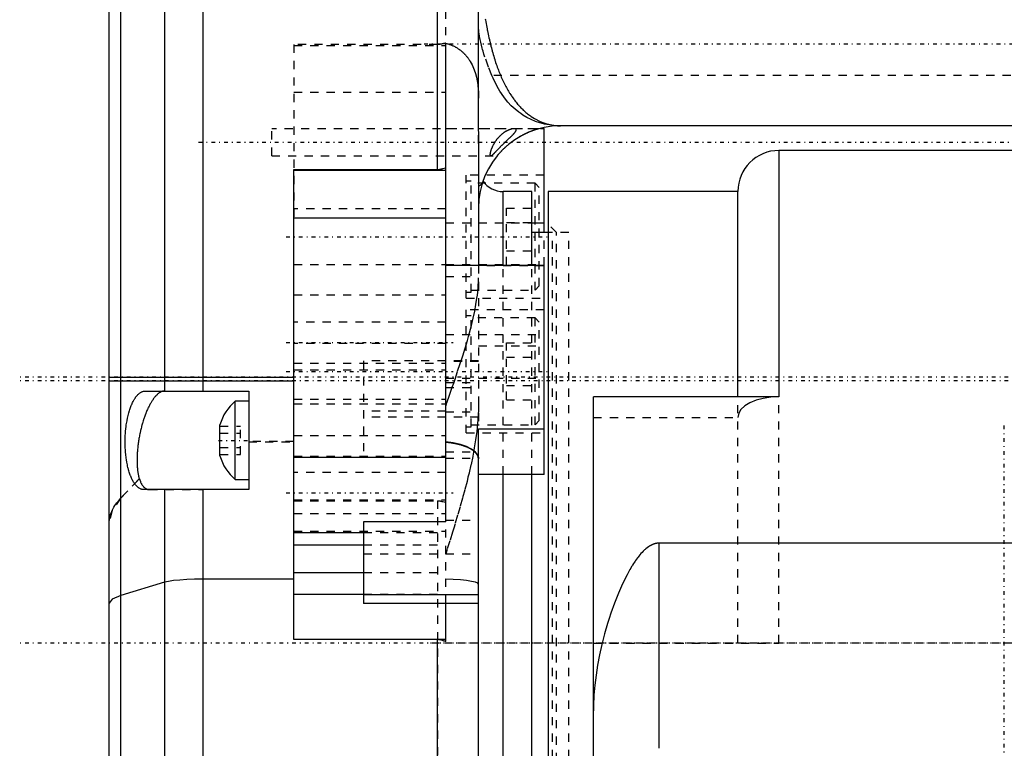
# Model space of a CAD drawing. Extents: x -128 to 128, y -5 to 816.
# Tile 8 of 24: x -120 to 0, y 317 to 406. Entities that reach past the tile are written whole.
import ezdxf

# ---------------------------------------------------------------- set-up
doc = ezdxf.new("R2010")
doc.units = 0
doc.linetypes.add('CENTER', pattern=[1.5, 0.45, -0.5, 0.05, -0.5])
doc.linetypes.add('DASHED', pattern=[2, 1, -1])
for name, color, linetype in [('AM_0', 7, 'CONTINUOUS'), ('AM_3', 7, 'DASHED'), ('AM_7', 7, 'CENTER')]:
    doc.layers.add(name, color=color, linetype=linetype)

msp = doc.modelspace()

# ---------------------------------------------------------------- linework, layer by layer
at = {"layer": 'AM_0', "color": 7, "linetype": 'CONTINUOUS'}
for p, q in [((-107.57, 282.48), (-107.57, 680.02)), ((-109, 289.9), (-109, 672.6)), ((-69, 387.68), (-69, 488.5)), ((-102.24, 446), (-102.24, 360.7)), ((-97.6, 446), (-97.6, 360.7)), ((-64.05, 429.7), (-64, 376.02)), ((-68, 344.77), (-68, 403.05)), ((-56.45, 392.69), (-56, 392.69)), ((-56, 380), (-56, 392.69)), ((58.5, 393), (-54, 393)), ((22.5, 390), (-27.4, 390)), ((-27.4, 390), (-27.4, 360)), ((-86.5, 330.46), (-86.5, 387.68)), ((-86.5, 387.68), (-69, 387.68)), ((-86.5, 387.59), (-68, 387.59)), ((-57.5, 385), (-61, 385)), ((-61, 376.04), (-61, 385)), ((-57.5, 376.04), (-57.5, 385)), ((-32.4, 385), (-55.5, 385)), ((-55.5, 385), (-55.5, 282.07)), ((-32.4, 360), (-32.4, 385)), ((-86.5, 381.79), (-68, 381.79)), ((-57.5, 381.18), (-56, 381.18)), ((-55.5, 380), (-57.5, 380)), ((-68, 376.02), (-56, 376.02)), ((-56, 350.55), (-56, 376.02)), ((-109, 362.4), (-86.5, 362.4)), ((-109, 361.93), (-86.5, 361.93)), ((-104.6, 360.7), (-92, 360.7)), ((-92, 360.7), (-92, 348.7)), ((-50, 230.33), (-50, 360)), ((-27.4, 360), (-50, 360)), ((-92, 359.45), (-93.65, 359.45)), ((-93.65, 349.95), (-93.65, 359.45)), ((-95.5, 352.82), (-95.5, 356.58)), ((-64, 356.11), (-56, 356.11)), ((-64, 260), (-64, 356.11)), ((-86.5, 352.64), (-68, 352.64)), ((-56, 350.55), (-64, 350.55)), ((-61, 275), (-61, 350.56)), ((-57.5, 281.44), (-57.5, 350.56)), ((-93.65, 349.95), (-92, 349.95)), ((-92, 348.7), (-104.77, 348.7)), ((-102.24, 348.7), (-102.24, 269.67)), ((-97.6, 348.7), (-97.6, 266.5)), ((-78, 344.77), (-78, 334.85)), ((-68, 344.77), (-78, 344.77)), ((-86.5, 343.49), (-78, 343.49)), ((-86.5, 341.97), (-78, 341.97)), ((-42, 317.2), (-42, 342.17)), ((42, 342.17), (-42, 342.17)), ((-86.5, 338.62), (-78, 338.62)), ((-102.24, 337.42), (-107.57, 335.79)), ((-86.5, 337.8), (-97.6, 337.8)), ((-86.5, 335.98), (-78, 335.98)), ((-64, 335.89), (-78, 335.89)), ((-64, 334.85), (-78, 334.85)), ((-68, 330.2), (-68, 334.85)), ((-86.5, 330.49), (-68, 330.49)), ((-69, 330.46), (-86.5, 330.46)), ((-69, 286.98), (-69, 330.46))]:
    msp.add_line(p, q, dxfattribs=at)
for points in [[(-97.6, 337.8), (-98.59, 337.79), (-99.53, 337.75), (-100.4, 337.69), (-101.16, 337.62), (-101.79, 337.52), (-102.24, 337.42)], [(-107.57, 335.79), (-108.64, 335.35), (-109, 334.89)]]:
    msp.add_lwpolyline(points, dxfattribs=at)
for points in [[(-63.17, 406.01, 0), (-63.15, 405.89, 0), (-63.11, 405.67, 0), (-63.07, 405.45, 0), (-63.03, 405.23, 0), (-62.99, 405.01, 0), (-62.95, 404.8, 0), (-62.93, 404.69, 0), (-62.91, 404.58, 0), (-62.87, 404.37, 0), (-62.82, 404.15, 0), (-62.78, 403.94, 0), (-62.73, 403.73, 0), (-62.68, 403.52, 0), (-62.66, 403.41, 0), (-62.63, 403.31, 0), (-62.59, 403.1, 0), (-62.53, 402.89, 0), (-62.51, 402.79, 0), (-62.48, 402.69, 0), (-62.43, 402.48, 0), (-62.38, 402.28, 0), (-62.35, 402.18, 0), (-62.32, 402.08, 0), (-62.27, 401.88, 0), (-62.21, 401.68, 0), (-62.15, 401.48, 0), (-62.09, 401.29, 0), (-62.03, 401.09, 0), (-62, 401, 0), (-61.97, 400.9, 0), (-61.91, 400.71, 0), (-61.84, 400.52, 0), (-61.78, 400.34, 0), (-61.71, 400.16, 0), (-61.64, 399.97, 0), (-61.61, 399.88, 0), (-61.58, 399.79, 0), (-61.51, 399.62, 0), (-61.44, 399.44, 0), (-61.37, 399.27, 0), (-61.29, 399.1, 0), (-61.22, 398.93, 0), (-61.18, 398.84, 0), (-61.15, 398.76, 0), (-61.07, 398.6, 0), (-60.99, 398.43, 0), (-60.92, 398.27, 0), (-60.84, 398.11, 0), (-60.76, 397.96, 0), (-60.72, 397.88, 0), (-60.68, 397.8, 0), (-60.59, 397.65, 0), (-60.51, 397.5, 0), (-60.43, 397.35, 0), (-60.34, 397.21, 0), (-60.25, 397.06, 0), (-60.21, 396.99, 0), (-60.17, 396.92, 0), (-60.08, 396.79, 0), (-59.99, 396.65, 0), (-59.94, 396.58, 0), (-59.9, 396.52, 0), (-59.81, 396.39, 0), (-59.71, 396.26, 0), (-59.67, 396.19, 0), (-59.62, 396.13, 0), (-59.53, 396.01, 0), (-59.43, 395.89, 0), (-59.34, 395.77, 0), (-59.24, 395.65, 0), (-59.14, 395.54, 0), (-59.09, 395.48, 0), (-59.04, 395.43, 0), (-58.94, 395.32, 0), (-58.84, 395.21, 0), (-58.74, 395.11, 0), (-58.64, 395.01, 0), (-58.54, 394.91, 0), (-58.48, 394.86, 0), (-58.43, 394.82, 0), (-58.33, 394.72, 0), (-58.22, 394.63, 0), (-58.12, 394.54, 0), (-58.01, 394.46, 0), (-57.9, 394.37, 0), (-57.85, 394.33, 0), (-57.79, 394.29, 0), (-57.68, 394.21, 0), (-57.57, 394.14, 0), (-57.18, 393.89, 0), (-56.5, 393.54, 0), (-56.15, 393.39, 0), (-55.8, 393.27, 0), (-55.08, 393.1, 0), (-54.36, 393.01, 0), (-54, 393, 0)], [(-68, 403.05, 0), (-67.96, 403.04, 0), (-67.87, 403.02, 0), (-67.79, 402.99, 0), (-67.74, 402.98, 0), (-67.7, 402.97, 0), (-67.62, 402.94, 0), (-67.53, 402.92, 0), (-67.45, 402.89, 0), (-67.37, 402.86, 0), (-67.29, 402.83, 0), (-67.25, 402.81, 0), (-67.21, 402.79, 0), (-67.13, 402.76, 0), (-67.05, 402.72, 0), (-66.98, 402.69, 0), (-66.9, 402.65, 0), (-66.83, 402.61, 0), (-66.79, 402.59, 0), (-66.75, 402.57, 0), (-66.68, 402.53, 0), (-66.61, 402.48, 0), (-66.57, 402.46, 0), (-66.54, 402.44, 0), (-66.47, 402.39, 0), (-66.4, 402.35, 0), (-66.37, 402.33, 0), (-66.34, 402.3, 0), (-66.27, 402.25, 0), (-66.21, 402.21, 0), (-66.14, 402.16, 0), (-66.08, 402.11, 0), (-66.02, 402.06, 0), (-65.99, 402.03, 0), (-65.97, 402, 0), (-65.91, 401.95, 0), (-65.85, 401.9, 0), (-65.8, 401.85, 0), (-65.75, 401.8, 0), (-65.69, 401.74, 0), (-65.67, 401.71, 0), (-65.64, 401.69, 0), (-65.59, 401.63, 0), (-65.54, 401.58, 0), (-65.5, 401.52, 0), (-65.45, 401.46, 0), (-65.4, 401.4, 0), (-65.38, 401.37, 0), (-65.36, 401.35, 0), (-65.31, 401.29, 0), (-65.27, 401.23, 0), (-65.22, 401.17, 0), (-65.18, 401.1, 0), (-65.14, 401.04, 0), (-65.12, 401.01, 0), (-65.1, 400.98, 0), (-65.06, 400.92, 0), (-65.02, 400.85, 0), (-64.89, 400.63, 0), (-64.79, 400.43, 0), (-64.69, 400.22, 0), (-64.52, 399.8, 0), (-64.38, 399.36, 0), (-64.26, 398.92, 0), (-64.17, 398.46, 0), (-64.1, 398, 0), (-64.07, 397.77, 0), (-64.05, 397.53, 0), (-64.02, 397.07, 0), (-64, 396.61, 0), (-64, 396.38, 0)], [(-69, 387.68, 0), (-68.97, 387.68, 0), (-68.92, 387.68, 0), (-68.86, 387.69, 0), (-68.83, 387.69, 0), (-68.81, 387.7, 0), (-68.75, 387.7, 0), (-68.7, 387.71, 0), (-68.64, 387.73, 0), (-68.59, 387.74, 0), (-68.53, 387.75, 0), (-68.5, 387.76, 0), (-68.48, 387.77, 0), (-68.42, 387.78, 0), (-68.36, 387.79, 0), (-68.17, 387.84, 0), (-68, 387.89, 0)], [(-104.77, 348.7, 0), (-104.8, 348.7, 0), (-104.87, 348.71, 0), (-104.94, 348.71, 0), (-104.97, 348.72, 0), (-105, 348.73, 0), (-105.07, 348.75, 0), (-105.14, 348.77, 0), (-105.2, 348.8, 0), (-105.27, 348.83, 0), (-105.34, 348.87, 0), (-105.37, 348.89, 0), (-105.4, 348.92, 0), (-105.47, 348.96, 0), (-105.53, 349.02, 0), (-105.59, 349.07, 0), (-105.66, 349.14, 0), (-105.72, 349.21, 0), (-105.75, 349.24, 0), (-105.78, 349.28, 0), (-105.84, 349.35, 0), (-105.9, 349.43, 0), (-105.93, 349.48, 0), (-105.96, 349.52, 0), (-106.02, 349.61, 0), (-106.07, 349.7, 0), (-106.1, 349.75, 0), (-106.13, 349.8, 0), (-106.18, 349.9, 0), (-106.23, 350, 0), (-106.28, 350.11, 0), (-106.33, 350.22, 0), (-106.37, 350.34, 0), (-106.4, 350.39, 0), (-106.42, 350.45, 0), (-106.47, 350.58, 0), (-106.51, 350.7, 0), (-106.55, 350.84, 0), (-106.59, 350.97, 0), (-106.63, 351.11, 0), (-106.65, 351.18, 0), (-106.67, 351.26, 0), (-106.71, 351.4, 0), (-106.75, 351.56, 0), (-106.78, 351.71, 0), (-106.81, 351.87, 0), (-106.84, 352.03, 0), (-106.86, 352.11, 0), (-106.87, 352.19, 0), (-106.9, 352.36, 0), (-106.92, 352.53, 0), (-106.94, 352.7, 0), (-106.96, 352.87, 0), (-106.98, 353.05, 0), (-106.99, 353.13, 0), (-107, 353.22, 0), (-107.01, 353.4, 0), (-107.02, 353.57, 0), (-107.03, 353.75, 0), (-107.04, 353.93, 0), (-107.05, 354.1, 0), (-107.05, 354.19, 0), (-107.05, 354.28, 0), (-107.05, 354.45, 0), (-107.05, 354.63, 0), (-107.05, 354.71, 0), (-107.05, 354.8, 0), (-107.04, 354.98, 0), (-107.04, 355.16, 0), (-107.03, 355.25, 0), (-107.03, 355.34, 0), (-107.02, 355.51, 0), (-107, 355.69, 0), (-106.99, 355.87, 0), (-106.97, 356.05, 0), (-106.95, 356.22, 0), (-106.94, 356.31, 0), (-106.93, 356.4, 0), (-106.91, 356.57, 0), (-106.88, 356.75, 0), (-106.85, 356.92, 0), (-106.82, 357.08, 0), (-106.79, 357.25, 0), (-106.78, 357.33, 0), (-106.76, 357.41, 0), (-106.73, 357.57, 0), (-106.69, 357.73, 0), (-106.65, 357.88, 0), (-106.61, 358.03, 0), (-106.57, 358.17, 0), (-106.55, 358.24, 0), (-106.53, 358.31, 0), (-106.48, 358.45, 0), (-106.44, 358.58, 0), (-106.39, 358.71, 0), (-106.35, 358.84, 0), (-106.3, 358.96, 0), (-106.28, 359.02, 0), (-106.25, 359.07, 0), (-106.2, 359.19, 0), (-106.15, 359.3, 0), (-106.09, 359.41, 0), (-106.04, 359.51, 0), (-105.98, 359.61, 0), (-105.95, 359.66, 0), (-105.93, 359.71, 0), (-105.87, 359.8, 0), (-105.81, 359.89, 0), (-105.78, 359.94, 0), (-105.75, 359.98, 0), (-105.68, 360.06, 0), (-105.62, 360.13, 0), (-105.59, 360.17, 0), (-105.56, 360.21, 0), (-105.49, 360.27, 0), (-105.43, 360.33, 0), (-105.36, 360.39, 0), (-105.3, 360.44, 0), (-105.23, 360.49, 0), (-105.2, 360.51, 0), (-105.17, 360.53, 0), (-105.1, 360.57, 0), (-105.03, 360.6, 0), (-104.97, 360.63, 0), (-104.9, 360.65, 0), (-104.83, 360.67, 0), (-104.8, 360.68, 0), (-104.77, 360.69, 0), (-104.7, 360.7, 0), (-104.64, 360.7, 0), (-104.6, 360.7, 0)], [(-42, 342.17, 0), (-42.02, 342.17, 0), (-42.05, 342.17, 0), (-42.08, 342.17, 0), (-42.1, 342.17, 0), (-42.12, 342.17, 0), (-42.15, 342.17, 0), (-42.19, 342.16, 0), (-42.22, 342.16, 0), (-42.26, 342.16, 0), (-42.29, 342.15, 0), (-42.31, 342.15, 0), (-42.32, 342.15, 0), (-42.36, 342.14, 0), (-42.39, 342.13, 0), (-42.43, 342.12, 0), (-42.46, 342.12, 0), (-42.5, 342.11, 0), (-42.51, 342.1, 0), (-42.53, 342.1, 0), (-42.56, 342.09, 0), (-42.6, 342.08, 0), (-42.62, 342.07, 0), (-42.63, 342.07, 0), (-42.67, 342.06, 0), (-42.7, 342.04, 0), (-42.72, 342.04, 0), (-42.73, 342.03, 0), (-42.77, 342.02, 0), (-42.8, 342, 0), (-42.83, 341.99, 0), (-42.87, 341.97, 0), (-42.9, 341.96, 0), (-42.91, 341.95, 0), (-42.93, 341.94, 0), (-42.96, 341.93, 0), (-42.99, 341.91, 0), (-43.03, 341.89, 0), (-43.06, 341.88, 0), (-43.09, 341.86, 0), (-43.1, 341.85, 0), (-43.12, 341.84, 0), (-43.15, 341.82, 0), (-43.18, 341.8, 0), (-43.29, 341.74, 0), (-43.46, 341.61, 0), (-43.61, 341.49, 0), (-43.69, 341.42, 0), (-43.77, 341.35, 0), (-43.92, 341.21, 0), (-44.06, 341.06, 0), (-44.21, 340.91, 0), (-44.35, 340.75, 0), (-44.48, 340.58, 0), (-44.55, 340.49, 0), (-44.61, 340.41, 0), (-44.74, 340.23, 0), (-44.87, 340.06, 0), (-44.93, 339.97, 0), (-44.99, 339.88, 0), (-45.11, 339.69, 0), (-45.23, 339.51, 0), (-45.29, 339.42, 0), (-45.34, 339.33, 0), (-45.45, 339.15, 0), (-45.56, 338.96, 0), (-45.9, 338.34, 0), (-46.45, 337.24, 0), (-46.96, 336.08, 0), (-47.44, 334.88, 0), (-47.88, 333.64, 0), (-48.09, 333.02, 0), (-48.28, 332.39, 0), (-48.65, 331.12, 0), (-48.97, 329.85, 0), (-49.25, 328.58, 0), (-49.49, 327.33, 0), (-49.68, 326.11, 0), (-49.76, 325.51, 0), (-49.83, 324.9, 0), (-49.94, 323.66, 0), (-49.99, 322.41, 0), (-50, 321.78, 0)], [(-68, 330.2, 0), (-68.04, 330.21, 0), (-68.11, 330.23, 0), (-68.18, 330.25, 0), (-68.22, 330.26, 0), (-68.25, 330.27, 0), (-68.32, 330.29, 0), (-68.39, 330.31, 0), (-68.6, 330.37, 0), (-68.79, 330.42, 0), (-68.83, 330.43, 0), (-68.88, 330.44, 0), (-68.89, 330.45, 0), (-68.91, 330.45, 0), (-68.95, 330.46, 0), (-68.97, 330.46, 0), (-68.97, 330.46, 0), (-68.98, 330.46, 0), (-68.98, 330.46, 0), (-68.99, 330.46, 0), (-68.99, 330.46, 0), (-69, 330.46, 0), (-69, 330.46, 0)]]:
    msp.add_polyline3d(points, dxfattribs=at)
for centre, radius, start, end in [((-54, 383), 10, 90, 180), ((-27.4, 385), 5, 90, 180), ((-61, 388), 3, 215.2319, 270), ((-89.96, 355.04), 5.75, 129.8595, 164.4339), ((-89.96, 354.36), 5.75, 195.5661, 230.1405)]:
    msp.add_arc(centre, radius, start, end, dxfattribs=at)
at = {"layer": 'AM_3', "color": 6, "linetype": 'DASHED'}
for p, q in [((-68, 376.02), (-68, 418.19)), ((-86.5, 402.9), (-86.5, 381.79)), ((-69, 402.9), (-86.5, 402.9)), ((-86.5, 402.79), (-68, 402.79)), ((66.86, 399.14), (-62.36, 399.14)), ((-86.5, 397.11), (-68, 397.11)), ((-64, 390.85), (-64, 396.38)), ((-56.62, 392.65), (-89.2, 392.65)), ((-89.2, 389.35), (-89.2, 392.65)), ((-68, 392.69), (-56.45, 392.69)), ((-89.2, 389.35), (-61.73, 389.35)), ((-56, 387), (-65.5, 387)), ((-65.5, 372), (-65.5, 387)), ((-64.9, 386.25), (-65.5, 386.25)), ((-64.9, 372.75), (-64.9, 386.25)), ((-57.1, 386), (-64.9, 386)), ((-63.45, 386.27), (-63.53, 386.03)), ((-56.6, 385.5), (-57.1, 386)), ((-57.1, 373), (-57.1, 386)), ((-56.6, 373.5), (-56.6, 385.5)), ((-68, 382.9), (-86.5, 382.9)), ((-60.6, 382.96), (-56.6, 382.96)), ((-60.6, 376.04), (-60.6, 382.96)), ((-68, 381.18), (-57.5, 381.18)), ((-60.6, 381.23), (-56.6, 381.23)), ((-54.5, 380), (-55.5, 381)), ((-56, 376.02), (-56, 380)), ((-55, 380), (-55.5, 380)), ((-55, 280), (-55, 380)), ((-53, 380), (-54.5, 380)), ((-54.5, 289.63), (-54.5, 380)), ((-53, 280), (-53, 380)), ((-60.6, 377.77), (-56.6, 377.77)), ((-86.5, 376.1), (-68, 376.1)), ((-68, 376.12), (-56, 376.12)), ((-64, 376.02), (-64, 356.11)), ((-56, 375.94), (-64, 375.94)), ((-61, 350.56), (-61, 376.04)), ((-60.6, 376.04), (-56.6, 376.04)), ((-57.5, 350.56), (-57.5, 376.04)), ((-68, 374.64), (-64, 374.64)), ((-57.1, 373), (-56.6, 373.5)), ((-86.5, 372.4), (-68, 372.4)), ((-65.5, 372.75), (-64.9, 372.75)), ((-65.5, 372), (-56, 372)), ((-64.9, 373), (-57.1, 373)), ((-56, 370.6), (-65.5, 370.6)), ((-65.5, 355.6), (-65.5, 370.6)), ((-64.9, 369.85), (-65.5, 369.85)), ((-64.9, 356.35), (-64.9, 369.85)), ((-57.1, 369.6), (-64.9, 369.6)), ((-56.6, 369.1), (-57.1, 369.6)), ((-57.1, 356.6), (-57.1, 369.6)), ((-68, 369.1), (-86.5, 369.1)), ((-56.6, 357.1), (-56.6, 369.1)), ((-68, 367.58), (-56, 367.58)), ((-68, 366.5), (-86.5, 366.5)), ((-64, 366.21), (-56, 366.21)), ((-60.6, 366.56), (-56.6, 366.56)), ((-60.6, 359.64), (-60.6, 366.56)), ((-60.6, 364.83), (-56.6, 364.83)), ((-86.5, 364.1), (-68, 364.1)), ((-64, 364.37), (-78, 364.37)), ((-78, 364.37), (-78, 352.63)), ((-64, 364.31), (-68, 364.31)), ((-86.5, 363.28), (-68, 363.28)), ((-68, 362.27), (-56, 362.27)), ((-68, 361.73), (-64, 361.73)), ((-68, 361.12), (-64, 361.12)), ((-60.6, 361.37), (-56.6, 361.37)), ((-102.26, 360.7), (-97.6, 360.7)), ((-32.4, 330), (-32.4, 360)), ((-27.4, 330), (-27.4, 360)), ((-86.5, 359.7), (-68, 359.7)), ((-86.5, 359.13), (-68, 359.13)), ((-60.6, 359.64), (-56.6, 359.64)), ((-68, 358.27), (-78, 358.27)), ((-64, 357.51), (-78, 357.51)), ((-68, 358.17), (-64, 358.17)), ((-50, 357.5), (-32.4, 357.5)), ((-95.5, 356.43), (-93, 356.43)), ((-93, 352.97), (-93, 356.43)), ((-65.5, 356.35), (-64.9, 356.35)), ((-64.9, 356.6), (-57.1, 356.6)), ((-57.1, 356.6), (-56.6, 357.1)), ((-95.5, 355.57), (-93, 355.57)), ((-86.5, 355.27), (-68, 355.27)), ((-65.5, 355.6), (-56, 355.6)), ((-86.5, 354.54), (-92, 354.54)), ((-92, 354.53), (-86.5, 354.53)), ((-95.5, 353.83), (-93, 353.83)), ((-95.5, 352.97), (-93, 352.97)), ((-86.5, 352.79), (-68, 352.79)), ((-68, 353.29), (-64, 353.29)), ((-68, 352.63), (-78, 352.63)), ((-68, 352.53), (-64, 352.53)), ((-68, 350.8), (-86.5, 350.8)), ((-105.34, 350.01), (-107.57, 347.68)), ((-107.57, 347.66), (-105.32, 350.01)), ((-105.34, 350.01), (-105.32, 350.01)), ((-104.1, 348.7), (-97.6, 348.7)), ((-86.5, 347.47), (-68, 347.47)), ((-86.5, 347.35), (-69, 347.35)), ((-69, 347.35), (-69, 266.05)), ((-86.5, 345.8), (-68, 345.8)), ((-68, 344.96), (-64, 344.96)), ((-68, 334.85), (-68, 344.77)), ((-86.5, 343.65), (-68, 343.65)), ((-78, 343.49), (-68, 343.49)), ((-78, 341.97), (-68, 341.97)), ((-78, 340.87), (-64, 340.87)), ((-78, 338.62), (-68, 338.62)), ((-78, 335.98), (-68, 335.98)), ((-50, 330), (-27.4, 330))]:
    msp.add_line(p, q, dxfattribs=at)
for points in [[(-27.4, 360), (-28.38, 359.95), (-29.31, 359.81), (-30.18, 359.58), (-30.94, 359.27), (-31.56, 358.89), (-32.02, 358.46), (-32.3, 357.99), (-32.4, 357.5)], [(-64, 352.46), (-64.1, 352.87), (-64.38, 353.26), (-64.84, 353.62), (-65.45, 353.93), (-66.21, 354.19), (-67.07, 354.38), (-68, 354.5)], [(-107.57, 347.68), (-108.64, 346.17), (-109, 344.59)], [(-64, 337.19), (-64.1, 337.31), (-64.38, 337.42), (-64.84, 337.53), (-65.45, 337.62), (-66.21, 337.7), (-67.07, 337.75), (-68, 337.79)]]:
    msp.add_lwpolyline(points, dxfattribs=at)
for points in [[(-62.36, 399.14, 0), (-62.77, 400.16, 0), (-63.22, 401.37, 0), (-63.34, 401.74, 0), (-63.45, 402.1, 0), (-63.51, 402.29, 0), (-63.56, 402.47, 0), (-63.65, 402.83, 0), (-63.73, 403.19, 0), (-63.81, 403.53, 0), (-63.87, 403.88, 0), (-63.92, 404.23, 0), (-63.94, 404.41, 0), (-63.96, 404.59, 0), (-63.98, 404.95, 0), (-64, 405.32, 0), (-64, 405.51, 0)], [(-68, 403.06, 0), (-68.04, 403.05, 0), (-68.11, 403.04, 0), (-68.18, 403.02, 0), (-68.21, 403.01, 0), (-68.25, 403.01, 0), (-68.31, 402.99, 0), (-68.38, 402.98, 0), (-68.44, 402.97, 0), (-68.51, 402.96, 0), (-68.57, 402.94, 0), (-68.6, 402.94, 0), (-68.63, 402.93, 0), (-68.68, 402.93, 0), (-68.73, 402.92, 0), (-68.78, 402.91, 0), (-68.83, 402.91, 0), (-68.87, 402.9, 0), (-68.89, 402.9, 0), (-68.91, 402.9, 0), (-68.95, 402.9, 0), (-68.98, 402.9, 0), (-69, 402.9, 0)], [(-54, 393, 0), (-54.28, 393, 0), (-54.85, 393.04, 0), (-55.41, 393.11, 0), (-55.69, 393.16, 0), (-55.96, 393.22, 0), (-56.51, 393.36, 0), (-57.05, 393.54, 0), (-57.58, 393.76, 0), (-58.1, 394.02, 0), (-58.6, 394.31, 0), (-58.84, 394.48, 0), (-59.08, 394.65, 0), (-59.55, 395.03, 0), (-60, 395.44, 0), (-60.43, 395.9, 0), (-60.83, 396.4, 0), (-61.21, 396.94, 0), (-61.39, 397.22, 0), (-61.57, 397.52, 0), (-61.9, 398.13, 0), (-62.21, 398.79, 0), (-62.36, 399.14, 0)], [(-59.68, 392.65, 0), (-59.69, 392.65, 0), (-59.72, 392.65, 0), (-59.75, 392.65, 0), (-59.77, 392.65, 0), (-59.78, 392.64, 0), (-59.81, 392.64, 0), (-59.85, 392.64, 0), (-59.88, 392.63, 0), (-59.92, 392.62, 0), (-59.95, 392.61, 0), (-59.97, 392.61, 0), (-59.99, 392.61, 0), (-60.02, 392.6, 0), (-60.06, 392.59, 0), (-60.1, 392.57, 0), (-60.14, 392.56, 0), (-60.18, 392.55, 0), (-60.2, 392.54, 0), (-60.22, 392.53, 0), (-60.26, 392.52, 0), (-60.3, 392.5, 0), (-60.32, 392.49, 0), (-60.34, 392.48, 0), (-60.39, 392.47, 0), (-60.43, 392.45, 0), (-60.45, 392.44, 0), (-60.47, 392.43, 0), (-60.51, 392.4, 0), (-60.56, 392.38, 0), (-60.6, 392.36, 0), (-60.65, 392.33, 0), (-60.69, 392.31, 0), (-60.71, 392.3, 0), (-60.73, 392.28, 0), (-60.78, 392.25, 0), (-60.82, 392.23, 0), (-60.87, 392.2, 0), (-60.91, 392.17, 0), (-60.95, 392.14, 0), (-60.98, 392.12, 0), (-61, 392.11, 0), (-61.04, 392.07, 0), (-61.08, 392.04, 0), (-61.13, 392.01, 0), (-61.17, 391.97, 0), (-61.21, 391.94, 0), (-61.23, 391.92, 0), (-61.25, 391.9, 0), (-61.29, 391.86, 0), (-61.33, 391.82, 0), (-61.37, 391.79, 0), (-61.41, 391.75, 0), (-61.45, 391.71, 0), (-61.47, 391.69, 0), (-61.49, 391.67, 0), (-61.53, 391.62, 0), (-61.57, 391.58, 0), (-61.61, 391.54, 0), (-61.65, 391.5, 0), (-61.68, 391.45, 0), (-61.7, 391.43, 0), (-61.72, 391.41, 0), (-61.76, 391.36, 0), (-61.79, 391.32, 0), (-61.81, 391.29, 0), (-61.83, 391.27, 0), (-61.86, 391.22, 0), (-61.9, 391.18, 0), (-61.91, 391.15, 0), (-61.93, 391.13, 0), (-61.96, 391.08, 0), (-62, 391.03, 0), (-62.03, 390.98, 0), (-62.06, 390.93, 0), (-62.09, 390.88, 0), (-62.1, 390.86, 0), (-62.12, 390.83, 0), (-62.15, 390.78, 0), (-62.17, 390.73, 0), (-62.2, 390.68, 0), (-62.23, 390.63, 0), (-62.25, 390.58, 0), (-62.27, 390.56, 0), (-62.28, 390.53, 0), (-62.3, 390.48, 0), (-62.32, 390.43, 0), (-62.35, 390.38, 0), (-62.37, 390.33, 0), (-62.39, 390.29, 0), (-62.4, 390.26, 0), (-62.41, 390.24, 0), (-62.43, 390.19, 0), (-62.44, 390.14, 0), (-62.46, 390.1, 0), (-62.48, 390.05, 0), (-62.49, 390.01, 0), (-62.5, 389.98, 0), (-62.51, 389.96, 0), (-62.52, 389.92, 0), (-62.53, 389.88, 0), (-62.54, 389.84, 0), (-62.55, 389.8, 0), (-62.56, 389.76, 0), (-62.57, 389.74, 0), (-62.57, 389.73, 0), (-62.58, 389.69, 0), (-62.58, 389.66, 0), (-62.58, 389.64, 0), (-62.59, 389.63, 0), (-62.59, 389.6, 0), (-62.59, 389.57, 0), (-62.6, 389.55, 0), (-62.6, 389.54, 0), (-62.6, 389.52, 0), (-62.6, 389.49, 0), (-62.6, 389.47, 0), (-62.59, 389.45, 0), (-62.59, 389.43, 0), (-62.59, 389.42, 0), (-62.59, 389.42, 0), (-62.58, 389.4, 0), (-62.58, 389.39, 0), (-62.57, 389.38, 0), (-62.56, 389.37, 0), (-62.55, 389.36, 0), (-62.55, 389.36, 0), (-62.54, 389.36, 0), (-62.53, 389.35, 0), (-62.52, 389.35, 0), (-62.51, 389.35, 0)], [(-62.51, 389.35, 0), (-62.51, 389.35, 0), (-62.5, 389.35, 0), (-62.48, 389.35, 0), (-62.48, 389.36, 0), (-62.47, 389.36, 0), (-62.45, 389.36, 0), (-62.44, 389.37, 0), (-62.42, 389.38, 0), (-62.41, 389.39, 0), (-62.39, 389.4, 0), (-62.38, 389.41, 0), (-62.37, 389.41, 0), (-62.35, 389.43, 0), (-62.33, 389.44, 0), (-62.31, 389.46, 0), (-62.29, 389.47, 0), (-62.27, 389.49, 0), (-62.26, 389.5, 0), (-62.25, 389.51, 0), (-62.23, 389.53, 0), (-62.2, 389.55, 0), (-62.19, 389.57, 0), (-62.18, 389.58, 0), (-62.15, 389.6, 0), (-62.13, 389.62, 0), (-62.11, 389.64, 0), (-62.1, 389.65, 0), (-62.07, 389.68, 0), (-62.05, 389.7, 0), (-62.02, 389.73, 0), (-61.99, 389.76, 0), (-61.96, 389.79, 0), (-61.94, 389.81, 0), (-61.93, 389.83, 0), (-61.9, 389.86, 0), (-61.86, 389.89, 0), (-61.83, 389.92, 0), (-61.8, 389.96, 0), (-61.76, 389.99, 0), (-61.75, 390.01, 0), (-61.73, 390.03, 0), (-61.69, 390.06, 0), (-61.66, 390.1, 0), (-61.62, 390.14, 0), (-61.59, 390.17, 0), (-61.55, 390.21, 0), (-61.53, 390.23, 0), (-61.52, 390.25, 0), (-61.48, 390.29, 0), (-61.44, 390.32, 0), (-61.41, 390.36, 0), (-61.37, 390.4, 0), (-61.33, 390.44, 0), (-61.31, 390.45, 0), (-61.3, 390.47, 0), (-61.26, 390.51, 0), (-61.22, 390.55, 0), (-61.18, 390.59, 0), (-61.14, 390.63, 0), (-61.11, 390.66, 0), (-61.09, 390.68, 0), (-61.07, 390.7, 0), (-61.03, 390.74, 0), (-60.99, 390.78, 0), (-60.97, 390.8, 0), (-60.95, 390.82, 0), (-60.91, 390.85, 0), (-60.88, 390.89, 0), (-60.86, 390.91, 0), (-60.84, 390.93, 0), (-60.8, 390.97, 0), (-60.76, 391, 0), (-60.72, 391.04, 0), (-60.68, 391.08, 0), (-60.64, 391.12, 0), (-60.62, 391.13, 0), (-60.6, 391.15, 0), (-60.57, 391.19, 0), (-60.53, 391.23, 0), (-60.49, 391.26, 0), (-60.45, 391.3, 0), (-60.41, 391.34, 0), (-60.39, 391.36, 0), (-60.37, 391.37, 0), (-60.33, 391.41, 0), (-60.3, 391.45, 0), (-60.26, 391.48, 0), (-60.22, 391.52, 0), (-60.18, 391.55, 0), (-60.16, 391.57, 0), (-60.15, 391.59, 0), (-60.11, 391.62, 0), (-60.07, 391.66, 0), (-60.04, 391.69, 0), (-60, 391.73, 0), (-59.97, 391.76, 0), (-59.95, 391.78, 0), (-59.94, 391.79, 0), (-59.9, 391.82, 0), (-59.87, 391.86, 0), (-59.84, 391.89, 0), (-59.81, 391.92, 0), (-59.78, 391.95, 0), (-59.77, 391.96, 0), (-59.75, 391.98, 0), (-59.72, 392.01, 0), (-59.7, 392.04, 0), (-59.68, 392.05, 0), (-59.67, 392.07, 0), (-59.65, 392.09, 0), (-59.62, 392.12, 0), (-59.61, 392.14, 0), (-59.6, 392.15, 0), (-59.58, 392.18, 0), (-59.56, 392.2, 0), (-59.54, 392.23, 0), (-59.52, 392.26, 0), (-59.5, 392.28, 0), (-59.49, 392.3, 0), (-59.48, 392.31, 0), (-59.47, 392.33, 0), (-59.45, 392.36, 0), (-59.44, 392.38, 0), (-59.43, 392.4, 0), (-59.43, 392.43, 0), (-59.42, 392.44, 0), (-59.42, 392.45, 0), (-59.42, 392.47, 0), (-59.41, 392.49, 0), (-59.41, 392.5, 0)], [(-56.62, 392.65, 0), (-56.62, 392.65, 0), (-56.62, 392.65, 0), (-56.62, 392.65, 0), (-56.62, 392.65, 0), (-56.62, 392.65, 0), (-56.63, 392.65, 0), (-56.63, 392.65, 0), (-56.63, 392.65, 0), (-56.63, 392.65, 0), (-56.63, 392.65, 0), (-56.63, 392.65, 0), (-56.64, 392.65, 0), (-56.64, 392.65, 0), (-56.64, 392.64, 0), (-56.64, 392.64, 0), (-56.65, 392.64, 0), (-56.65, 392.64, 0), (-56.65, 392.64, 0), (-56.66, 392.64, 0), (-56.66, 392.64, 0), (-56.66, 392.64, 0), (-56.67, 392.64, 0), (-56.67, 392.64, 0), (-56.67, 392.64, 0), (-56.68, 392.63, 0), (-56.68, 392.63, 0), (-56.68, 392.63, 0), (-56.69, 392.63, 0), (-56.7, 392.63, 0), (-56.7, 392.63, 0), (-56.71, 392.63, 0), (-56.71, 392.62, 0), (-56.72, 392.62, 0), (-56.72, 392.62, 0), (-56.73, 392.62, 0), (-56.73, 392.62, 0), (-56.74, 392.62, 0), (-56.75, 392.62, 0), (-56.75, 392.61, 0), (-56.76, 392.61, 0), (-56.76, 392.61, 0), (-56.77, 392.61, 0), (-56.77, 392.61, 0), (-56.8, 392.6, 0), (-56.84, 392.59, 0), (-56.89, 392.57, 0), (-56.92, 392.57, 0), (-56.94, 392.56, 0), (-56.99, 392.54, 0), (-57.05, 392.52, 0), (-57.1, 392.51, 0), (-57.16, 392.49, 0), (-57.22, 392.47, 0), (-57.25, 392.46, 0), (-57.28, 392.45, 0), (-57.34, 392.43, 0), (-57.4, 392.41, 0), (-57.42, 392.4, 0), (-57.45, 392.38, 0), (-57.51, 392.36, 0), (-57.57, 392.34, 0), (-57.6, 392.33, 0), (-57.63, 392.32, 0), (-57.68, 392.3, 0), (-57.74, 392.27, 0), (-57.8, 392.25, 0), (-57.86, 392.23, 0), (-57.91, 392.2, 0), (-57.94, 392.19, 0), (-57.97, 392.18, 0), (-58.03, 392.15, 0), (-58.09, 392.12, 0), (-58.15, 392.1, 0), (-58.21, 392.07, 0), (-58.27, 392.04, 0), (-58.31, 392.03, 0), (-58.34, 392.01, 0), (-58.4, 391.98, 0), (-58.46, 391.95, 0), (-58.52, 391.92, 0), (-58.58, 391.89, 0), (-58.64, 391.86, 0), (-58.67, 391.84, 0), (-58.7, 391.82, 0), (-58.77, 391.79, 0), (-58.83, 391.76, 0), (-58.89, 391.72, 0), (-58.95, 391.69, 0), (-59.01, 391.65, 0), (-59.04, 391.64, 0), (-59.07, 391.62, 0), (-59.13, 391.58, 0), (-59.19, 391.55, 0), (-59.25, 391.51, 0), (-59.31, 391.47, 0), (-59.37, 391.43, 0), (-59.4, 391.41, 0), (-59.43, 391.4, 0), (-59.49, 391.36, 0), (-59.55, 391.32, 0), (-59.58, 391.3, 0), (-59.61, 391.28, 0), (-59.66, 391.24, 0), (-59.72, 391.2, 0), (-59.75, 391.18, 0), (-59.78, 391.16, 0), (-59.83, 391.12, 0), (-59.89, 391.08, 0), (-59.94, 391.04, 0), (-60, 391, 0), (-60.05, 390.96, 0), (-60.08, 390.94, 0), (-60.1, 390.92, 0), (-60.16, 390.88, 0), (-60.21, 390.84, 0), (-60.27, 390.79, 0), (-60.32, 390.75, 0), (-60.38, 390.7, 0), (-60.4, 390.68, 0), (-60.43, 390.66, 0), (-60.48, 390.61, 0), (-60.54, 390.57, 0), (-60.59, 390.52, 0), (-60.64, 390.48, 0), (-60.69, 390.43, 0), (-60.72, 390.41, 0), (-60.74, 390.38, 0), (-60.79, 390.34, 0), (-60.84, 390.29, 0), (-60.89, 390.24, 0), (-60.94, 390.2, 0), (-60.99, 390.15, 0), (-61.01, 390.13, 0), (-61.03, 390.11, 0), (-61.08, 390.06, 0), (-61.12, 390.02, 0), (-61.16, 389.98, 0), (-61.21, 389.93, 0), (-61.24, 389.89, 0), (-61.26, 389.87, 0), (-61.28, 389.85, 0), (-61.32, 389.81, 0), (-61.36, 389.77, 0), (-61.37, 389.75, 0), (-61.39, 389.74, 0), (-61.42, 389.7, 0), (-61.46, 389.66, 0), (-61.47, 389.64, 0), (-61.49, 389.63, 0), (-61.52, 389.59, 0), (-61.55, 389.56, 0), (-61.57, 389.53, 0), (-61.6, 389.5, 0), (-61.62, 389.47, 0), (-61.63, 389.46, 0), (-61.64, 389.45, 0), (-61.66, 389.43, 0), (-61.68, 389.41, 0), (-61.69, 389.39, 0), (-61.7, 389.38, 0), (-61.71, 389.37, 0), (-61.71, 389.36, 0), (-61.72, 389.36, 0), (-61.72, 389.35, 0), (-61.72, 389.35, 0), (-61.73, 389.35, 0)], [(-59.41, 392.5, 0), (-59.41, 392.5, 0), (-59.42, 392.52, 0), (-59.42, 392.54, 0), (-59.42, 392.54, 0), (-59.43, 392.55, 0), (-59.43, 392.57, 0), (-59.44, 392.58, 0), (-59.45, 392.59, 0), (-59.47, 392.6, 0), (-59.48, 392.61, 0), (-59.49, 392.61, 0), (-59.5, 392.62, 0), (-59.51, 392.63, 0), (-59.53, 392.63, 0), (-59.55, 392.64, 0), (-59.57, 392.64, 0), (-59.59, 392.64, 0), (-59.6, 392.65, 0), (-59.62, 392.65, 0), (-59.64, 392.65, 0), (-59.66, 392.65, 0), (-59.68, 392.65, 0)], [(-63.53, 386.03, 0), (-63.6, 385.9, 0), (-63.8, 385.74, 0), (-63.97, 385.66, 0), (-64, 385.65, 0)], [(-68, 358.8, 0), (-67.84, 359.27, 0), (-67.52, 360.22, 0), (-67.19, 361.18, 0), (-67.02, 361.66, 0), (-66.86, 362.14, 0), (-66.54, 363.11, 0), (-66.22, 364.06, 0), (-65.92, 365, 0), (-65.63, 365.94, 0), (-65.35, 366.87, 0), (-65.22, 367.33, 0), (-65.09, 367.79, 0), (-64.86, 368.7, 0), (-64.64, 369.59, 0), (-64.46, 370.43, 0), (-64.31, 371.24, 0), (-64.19, 372.02, 0), (-64.14, 372.39, 0), (-64.1, 372.76, 0), (-64.03, 373.47, 0), (-64, 374.14, 0), (-64, 374.47, 0)], [(-102.26, 360.7, 0), (-102.29, 360.7, 0), (-102.34, 360.7, 0), (-102.39, 360.69, 0), (-102.41, 360.69, 0), (-102.44, 360.68, 0), (-102.49, 360.67, 0), (-102.54, 360.65, 0), (-102.59, 360.64, 0), (-102.65, 360.62, 0), (-102.7, 360.59, 0), (-102.72, 360.58, 0), (-102.75, 360.57, 0), (-102.8, 360.54, 0), (-102.85, 360.51, 0), (-102.9, 360.47, 0), (-102.96, 360.43, 0), (-103.01, 360.4, 0), (-103.03, 360.37, 0), (-103.06, 360.35, 0), (-103.11, 360.31, 0), (-103.16, 360.26, 0), (-103.19, 360.24, 0), (-103.21, 360.21, 0), (-103.26, 360.16, 0), (-103.32, 360.11, 0), (-103.34, 360.08, 0), (-103.37, 360.05, 0), (-103.42, 359.99, 0), (-103.47, 359.93, 0), (-103.52, 359.86, 0), (-103.58, 359.79, 0), (-103.63, 359.72, 0), (-103.65, 359.68, 0), (-103.68, 359.64, 0), (-103.73, 359.57, 0), (-103.79, 359.49, 0), (-103.84, 359.4, 0), (-103.89, 359.32, 0), (-103.94, 359.23, 0), (-103.97, 359.19, 0), (-103.99, 359.14, 0), (-104.04, 359.05, 0), (-104.09, 358.95, 0), (-104.14, 358.85, 0), (-104.19, 358.75, 0), (-104.24, 358.65, 0), (-104.27, 358.6, 0), (-104.29, 358.55, 0), (-104.34, 358.44, 0), (-104.39, 358.34, 0), (-104.43, 358.23, 0), (-104.48, 358.11, 0), (-104.53, 358, 0), (-104.55, 357.94, 0), (-104.57, 357.89, 0), (-104.61, 357.77, 0), (-104.66, 357.65, 0), (-104.7, 357.54, 0), (-104.74, 357.42, 0), (-104.78, 357.3, 0), (-104.8, 357.24, 0), (-104.82, 357.18, 0), (-104.86, 357.06, 0), (-104.9, 356.93, 0), (-104.91, 356.87, 0), (-104.93, 356.81, 0), (-104.97, 356.68, 0), (-105, 356.56, 0), (-105.02, 356.49, 0), (-105.04, 356.43, 0), (-105.07, 356.3, 0), (-105.11, 356.16, 0), (-105.14, 356.03, 0), (-105.17, 355.89, 0), (-105.2, 355.76, 0), (-105.22, 355.69, 0), (-105.23, 355.62, 0), (-105.26, 355.48, 0), (-105.29, 355.34, 0), (-105.32, 355.2, 0), (-105.34, 355.05, 0), (-105.37, 354.91, 0), (-105.38, 354.84, 0), (-105.39, 354.77, 0), (-105.41, 354.63, 0), (-105.43, 354.48, 0), (-105.45, 354.34, 0), (-105.47, 354.2, 0), (-105.49, 354.06, 0), (-105.5, 353.98, 0), (-105.51, 353.91, 0), (-105.52, 353.77, 0), (-105.54, 353.63, 0), (-105.55, 353.49, 0), (-105.56, 353.35, 0), (-105.57, 353.21, 0), (-105.57, 353.15, 0), (-105.58, 353.08, 0), (-105.58, 352.94, 0), (-105.59, 352.81, 0), (-105.6, 352.68, 0), (-105.6, 352.55, 0), (-105.6, 352.42, 0), (-105.6, 352.35, 0), (-105.6, 352.29, 0), (-105.6, 352.17, 0), (-105.6, 352.04, 0), (-105.6, 351.98, 0), (-105.6, 351.92, 0), (-105.59, 351.8, 0), (-105.59, 351.67, 0), (-105.58, 351.61, 0), (-105.58, 351.55, 0), (-105.57, 351.43, 0), (-105.56, 351.32, 0), (-105.55, 351.2, 0), (-105.54, 351.08, 0), (-105.53, 350.97, 0), (-105.52, 350.92, 0), (-105.51, 350.86, 0), (-105.5, 350.75, 0), (-105.48, 350.65, 0), (-105.46, 350.54, 0), (-105.44, 350.44, 0), (-105.42, 350.34, 0), (-105.41, 350.29, 0), (-105.4, 350.24, 0), (-105.37, 350.15, 0), (-105.35, 350.06, 0), (-105.34, 350.01, 0)], [(-64, 358.97, 0), (-64, 358.55, 0), (-64.04, 357.67, 0), (-64.11, 356.74, 0), (-64.16, 356.26, 0), (-64.21, 355.77, 0), (-64.35, 354.77, 0), (-64.52, 353.76, 0), (-64.71, 352.75, 0), (-64.92, 351.73, 0), (-65.15, 350.71, 0), (-65.28, 350.2, 0), (-65.4, 349.69, 0), (-65.67, 348.67, 0), (-65.95, 347.64, 0), (-66.24, 346.61, 0), (-66.54, 345.57, 0), (-66.85, 344.54, 0), (-67.01, 344.02, 0), (-67.17, 343.5, 0), (-67.5, 342.46, 0), (-67.83, 341.41, 0), (-68, 340.89, 0)], [(-68, 354.48, 0), (-67.97, 354.48, 0), (-67.9, 354.48, 0), (-67.84, 354.47, 0), (-67.81, 354.47, 0), (-67.78, 354.46, 0), (-67.72, 354.46, 0), (-67.65, 354.45, 0), (-67.59, 354.44, 0), (-67.53, 354.43, 0), (-67.47, 354.43, 0), (-67.44, 354.42, 0), (-67.41, 354.42, 0), (-67.35, 354.41, 0), (-67.29, 354.4, 0), (-67.23, 354.39, 0), (-67.18, 354.38, 0), (-67.12, 354.37, 0), (-67.09, 354.37, 0), (-67.06, 354.36, 0), (-67.01, 354.35, 0), (-66.95, 354.34, 0), (-66.92, 354.34, 0), (-66.9, 354.33, 0), (-66.84, 354.32, 0), (-66.78, 354.31, 0), (-66.76, 354.3, 0), (-66.73, 354.3, 0), (-66.67, 354.29, 0), (-66.61, 354.27, 0), (-66.56, 354.26, 0), (-66.5, 354.25, 0), (-66.45, 354.23, 0), (-66.42, 354.23, 0), (-66.39, 354.22, 0), (-66.34, 354.21, 0), (-66.28, 354.19, 0), (-66.23, 354.18, 0), (-66.17, 354.16, 0), (-66.12, 354.15, 0), (-66.09, 354.14, 0), (-66.07, 354.13, 0), (-66.01, 354.11, 0), (-65.96, 354.1, 0), (-65.91, 354.08, 0), (-65.86, 354.06, 0), (-65.81, 354.05, 0), (-65.79, 354.04, 0), (-65.76, 354.03, 0), (-65.71, 354.01, 0), (-65.67, 354, 0), (-65.62, 353.98, 0), (-65.58, 353.96, 0), (-65.53, 353.94, 0), (-65.51, 353.93, 0), (-65.49, 353.93, 0), (-65.45, 353.91, 0), (-65.4, 353.89, 0), (-65.36, 353.87, 0), (-65.32, 353.85, 0), (-65.28, 353.83, 0), (-65.26, 353.82, 0), (-65.24, 353.81, 0), (-65.19, 353.79, 0), (-65.15, 353.77, 0), (-65.13, 353.76, 0), (-65.11, 353.75, 0), (-65.07, 353.73, 0), (-65.03, 353.71, 0), (-65.01, 353.7, 0), (-64.99, 353.69, 0), (-64.96, 353.67, 0), (-64.92, 353.65, 0), (-64.88, 353.62, 0), (-64.84, 353.6, 0), (-64.81, 353.58, 0), (-64.79, 353.57, 0), (-64.77, 353.56, 0), (-64.74, 353.53, 0), (-64.71, 353.51, 0), (-64.67, 353.49, 0), (-64.64, 353.46, 0), (-64.61, 353.44, 0), (-64.59, 353.43, 0), (-64.58, 353.42, 0), (-64.55, 353.39, 0), (-64.52, 353.37, 0), (-64.49, 353.35, 0), (-64.47, 353.32, 0), (-64.44, 353.3, 0), (-64.43, 353.29, 0), (-64.42, 353.28, 0), (-64.39, 353.25, 0), (-64.37, 353.23, 0), (-64.35, 353.21, 0), (-64.33, 353.18, 0), (-64.3, 353.16, 0), (-64.29, 353.15, 0), (-64.28, 353.13, 0), (-64.26, 353.11, 0), (-64.24, 353.08, 0), (-64.22, 353.06, 0), (-64.2, 353.03, 0), (-64.19, 353.01, 0), (-64.18, 352.99, 0), (-64.17, 352.98, 0), (-64.15, 352.96, 0), (-64.14, 352.93, 0), (-64.13, 352.92, 0), (-64.12, 352.9, 0), (-64.11, 352.88, 0), (-64.1, 352.85, 0), (-64.09, 352.84, 0), (-64.08, 352.82, 0), (-64.07, 352.8, 0), (-64.06, 352.77, 0), (-64.05, 352.74, 0), (-64.04, 352.72, 0), (-64.04, 352.69, 0), (-64.03, 352.68, 0), (-64.03, 352.66, 0), (-64.02, 352.64, 0), (-64.02, 352.61, 0), (-64.01, 352.58, 0), (-64.01, 352.56, 0), (-64, 352.53, 0), (-64, 352.52, 0), (-64, 352.51, 0), (-64, 352.48, 0), (-64, 352.46, 0), (-64, 352.44, 0)], [(-105.32, 350.01, 0), (-105.29, 349.94, 0), (-105.24, 349.8, 0), (-105.19, 349.67, 0), (-105.17, 349.61, 0), (-105.14, 349.55, 0), (-105.08, 349.44, 0), (-105.02, 349.34, 0), (-104.96, 349.24, 0), (-104.9, 349.15, 0), (-104.83, 349.07, 0), (-104.8, 349.04, 0), (-104.77, 349, 0), (-104.7, 348.94, 0), (-104.62, 348.88, 0), (-104.55, 348.83, 0), (-104.47, 348.79, 0), (-104.39, 348.75, 0), (-104.35, 348.74, 0), (-104.31, 348.73, 0), (-104.23, 348.71, 0), (-104.14, 348.7, 0), (-104.1, 348.7, 0)], [(-109, 344.57, 0), (-109, 344.65, 0), (-108.99, 344.82, 0), (-108.97, 344.99, 0), (-108.96, 345.08, 0), (-108.95, 345.16, 0), (-108.91, 345.34, 0), (-108.87, 345.52, 0), (-108.82, 345.69, 0), (-108.75, 345.87, 0), (-108.68, 346.05, 0), (-108.64, 346.14, 0), (-108.6, 346.23, 0), (-108.51, 346.4, 0), (-108.41, 346.58, 0), (-108.3, 346.75, 0), (-108.18, 346.92, 0), (-108.06, 347.09, 0), (-107.99, 347.18, 0), (-107.93, 347.26, 0), (-107.79, 347.42, 0), (-107.65, 347.58, 0), (-107.57, 347.66, 0)], [(-69, 347.35, 0), (-68.97, 347.35, 0), (-68.92, 347.35, 0), (-68.86, 347.34, 0), (-68.83, 347.34, 0), (-68.8, 347.34, 0), (-68.75, 347.33, 0), (-68.69, 347.32, 0), (-68.64, 347.31, 0), (-68.58, 347.3, 0), (-68.53, 347.29, 0), (-68.5, 347.28, 0), (-68.47, 347.27, 0), (-68.42, 347.26, 0), (-68.36, 347.25, 0), (-68.17, 347.2, 0), (-68, 347.15, 0)]]:
    msp.add_polyline3d(points, dxfattribs=at)
at = {"layer": 'AM_7', "color": 4, "linetype": 'CENTER'}
for p, q in [((-70.62, 403), (75.12, 403)), ((-98.1, 391), (97.7, 391)), ((-87.43, 379.5), (-67.08, 379.5)), ((-65.98, 379.5), (-55.53, 379.5)), ((-87.43, 366.6), (-67.08, 366.6)), ((119.9, 362.4), (-119.9, 362.4)), ((-87.43, 363.1), (-67.08, 363.1)), ((-65.98, 363.1), (-55.53, 363.1)), ((119.9, 361.93), (-119.9, 361.93)), ((0, 356.5), (0, 191.5)), ((-95.68, 354.7), (-91.83, 354.7)), ((-87.43, 348.3), (-67.08, 348.3)), ((119.9, 330), (-119.9, 330)), ((69.17, 330), (-70, 330))]:
    msp.add_line(p, q, dxfattribs=at)

doc.saveas('drawing.dxf')
